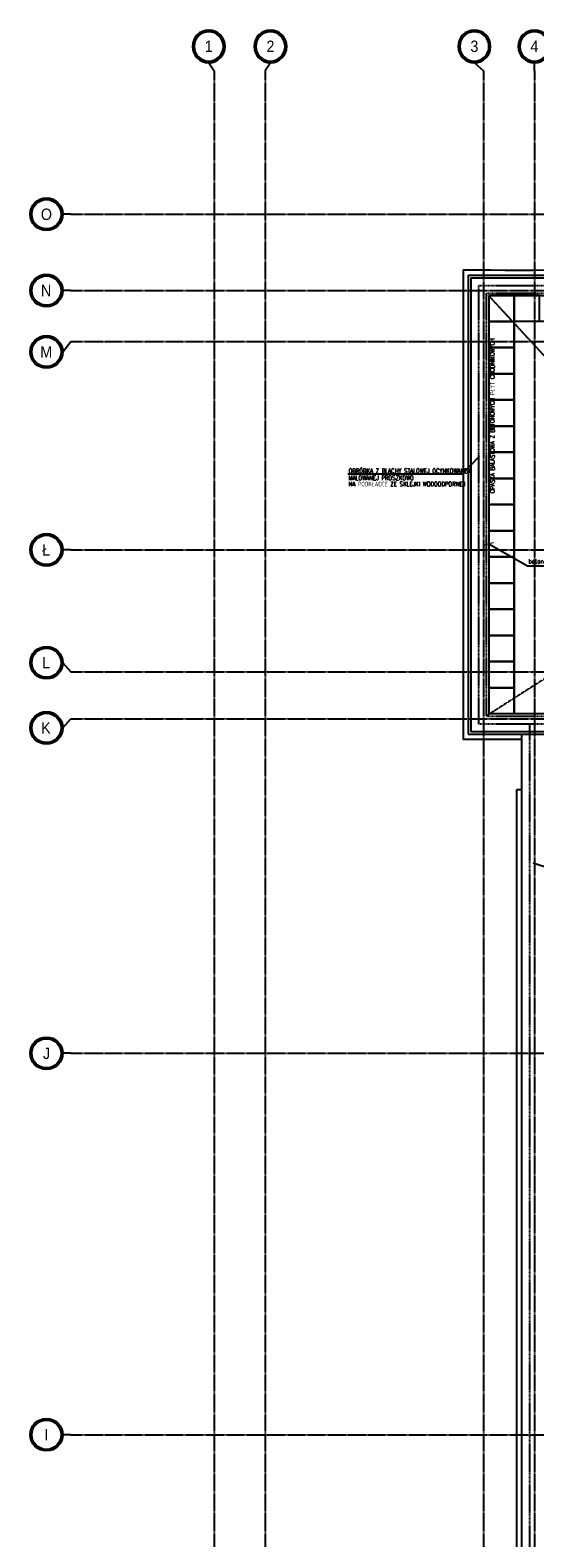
# Model space of a CAD drawing. Extents: x -7228 to 74941, y -112898 to 85621.
# Tile 20 of 256: x 50446 to 51438, y -99514 to -96549. Entities that reach past the tile are written whole.
import ezdxf
from ezdxf.enums import TextEntityAlignment as Align

# ---------------------------------------------------------------- set-up
doc = ezdxf.new("R2010")
doc.units = 0
doc.linetypes.add('CENTER', pattern=[2, 1.25, -0.25, 0.25, -0.25])
doc.linetypes.add('DASHED', pattern=[0.75, 0.5, -0.25])
doc.layers.get('0').update_dxf_attribs({"color": 101, "linetype": 'CONTINUOUS'})
for name, color, linetype in [('Os-osie glowne', 1, 'CENTER'), ('Os-osie-opis', 16, 'CONTINUOUS'), ('Pzt-chodniki-hatch', 252, 'CONTINUOUS'), ('Sch-opis', 51, 'CONTINUOUS'), ('W-idok', 8, 'CONTINUOUS'), ('W-idok pod', 5, 'DASHED'), ('W-izol-w', 144, 'CONTINUOUS'), ('W-widok-spadki', 61, 'CONTINUOUS')]:
    doc.layers.add(name, color=color, linetype=linetype)
doc.styles.add('dwg_opis duży', font='ARIAL.TTF', dxfattribs={"width": 0.9})
doc.styles.add('ROMANS', font='romans', dxfattribs={"width": 0.85})
doc.dimstyles.new('CHMIELNA', dxfattribs={"dimscale": 3.5, "dimtxt": 4, "dimasz": 1.5, "dimexe": 3, "dimexo": 0, "dimgap": 1, "dimtad": 1, "dimdec": 1, "dimrnd": 0.5, "dimzin": 12, "dimdsep": 46, "dimtxsty": 'ROMANS', "dimblk": 'DIMTICK', "dimcen": 0.09, "dimse1": 1, "dimse2": 1, "dimclrd": 143, "dimclrt": 53, "dimadec": 0, "dimazin": 0, "dimtfac": 1, "dimtdec": 1, "dimtix": 1, "dimtmove": 2, "dimatfit": 2, "dimldrblk": 'ARCHTICK', "dimfxl": 0, "dimtolj": 1, "dimtzin": 0, "dimarcsym": 0})

# ---------------------------------------------------------------- blocks, each defined once
blk = doc.blocks.new('_opis_osi_liczbowy')
blk.add_hatch(color=256).paths.add_polyline_path([(32, 32), (32, 28.8, -1), (32, -28.8), (32, -32, 1)])
for radius in [32, 28.8]:
    blk.add_circle((32, 0), radius)
at = {"style": 'dwg_opis duży', "width": 0.9}
blk.add_attdef('AXNAMEH', text='', height=22.4, rotation=90, dxfattribs=at).set_placement((32, 0), align=Align.MIDDLE_CENTER)
blk = doc.blocks.new('_opis_osi')
blk.add_hatch(color=256).paths.add_polyline_path([(32, -32), (28.8, -32, -1), (-28.8, -32), (-32, -32, 1)])
for radius in [32, 28.8]:
    blk.add_circle((0, -32), radius)
at = {"style": 'dwg_opis duży', "width": 0.9}
blk.add_attdef('AXNAMEV', text='', height=22.4, rotation=90, dxfattribs=at).set_placement((0, -32), align=Align.MIDDLE_CENTER)
blk = doc.blocks.new('DIMTICK')
for p, q in [((-1, 0), (1, 0)), ((0, 1), (0, -1))]:
    blk.add_line(p, q)
at = {"const_width": 0.141}
blk.add_lwpolyline([(0.71, 0.71), (-0.71, -0.71)], dxfattribs=at)

msp = doc.modelspace()

# ---------------------------------------------------------------- linework, layer by layer
at = {"layer": 'Os-osie glowne'}
for points in [[(50807.547, -96629.302), (50807.547, -102606.302)], [(50907.547, -96629.302), (50907.547, -102606.302)], [(51337.547, -96629.302), (51337.547, -102606.302)], [(51437.547, -96629.302), (51437.547, -102606.302)], [(50525.547, -96911.302), (62792.547, -96911.302)], [(50525.547, -97061.302), (62792.547, -97061.302)], [(50525.547, -97161.302), (62792.547, -97161.302)], [(50525.547, -97571.302), (62792.547, -97571.302)], [(50525.547, -97811.302), (62792.547, -97811.302)], [(50525.547, -97903.302), (62792.547, -97903.302)], [(50525.547, -98561.302), (62792.547, -98561.302)], [(50525.547, -99311.302), (62792.547, -99311.302)]]:
    msp.add_lwpolyline(points, dxfattribs=at)
at = {"layer": 'Os-osie-opis'}
for points in [[(50796.887, -96613.302), (50807.547, -96629.302)], [(50918.208, -96613.302), (50907.547, -96629.302)], [(51319.352, -96613.302), (51337.547, -96629.302)], [(51437.547, -96629.302), (51437.547, -96613.302)], [(50525.547, -96911.302), (50509.547, -96911.302)], [(50525.547, -97061.302), (50509.547, -97061.302)], [(50509.547, -97181.962), (50525.547, -97161.302)], [(50525.547, -97571.302), (50509.547, -97571.302)], [(50509.547, -97793.142), (50525.547, -97811.302)], [(50509.547, -97921.462), (50525.547, -97903.302)], [(50525.547, -98561.302), (50509.547, -98561.302)], [(50525.547, -99311.302), (50509.547, -99311.302)]]:
    msp.add_lwpolyline(points, dxfattribs=at)
at = {"layer": 'Pzt-chodniki-hatch'}
for points in [[(51347.547, -97071.302), (51347.547, -97121.302), (51397.547, -97121.302), (51397.547, -97071.302)], [(51397.547, -97071.302), (51397.547, -97121.302), (51447.547, -97121.302), (51447.547, -97071.302)], [(51347.547, -97122.762), (51347.547, -97172.762), (51397.547, -97172.762), (51397.547, -97122.762)], [(51347.547, -97174.222), (51347.547, -97224.222), (51397.547, -97224.222), (51397.547, -97174.222)], [(51347.547, -97225.682), (51347.547, -97275.682), (51397.547, -97275.682), (51397.547, -97225.682)], [(51347.547, -97277.142), (51347.547, -97327.142), (51397.547, -97327.142), (51397.547, -97277.142)], [(51347.547, -97328.602), (51347.547, -97378.602), (51397.547, -97378.602), (51397.547, -97328.602)], [(51347.547, -97380.062), (51347.547, -97430.062), (51397.547, -97430.062), (51397.547, -97380.062)], [(51347.547, -97431.522), (51347.547, -97481.522), (51397.547, -97481.522), (51397.547, -97431.522)], [(51347.547, -97482.982), (51347.547, -97532.982), (51397.547, -97532.982), (51397.547, -97482.982)], [(51347.547, -97534.442), (51347.547, -97584.442), (51397.547, -97584.442), (51397.547, -97534.442)], [(51347.547, -97585.902), (51347.547, -97635.902), (51397.547, -97635.902), (51397.547, -97585.902)], [(51347.547, -97637.362), (51347.547, -97687.362), (51397.547, -97687.362), (51397.547, -97637.362)], [(51347.547, -97688.822), (51347.547, -97738.822), (51397.547, -97738.822), (51397.547, -97688.822)], [(51347.547, -97740.282), (51347.547, -97790.282), (51397.547, -97790.282), (51397.547, -97740.282)], [(51347.547, -97791.742), (51347.547, -97841.742), (51397.547, -97841.742), (51397.547, -97791.742)], [(51347.547, -97843.302), (51347.547, -97893.302), (51397.547, -97893.302), (51397.547, -97843.302)]]:
    msp.add_lwpolyline(points, close=True, dxfattribs=at)
for points in [[(51397.547, -97121.302), (51397.547, -97893.302)], [(51397.547, -97121.302), (53347.547, -97121.302)]]:
    msp.add_lwpolyline(points, dxfattribs=at)
at = {"layer": 'Sch-opis'}
for points in [[(51070.642, -97421.74), (51295.918, -97421.74), (51329.698, -97386.819)], [(51766.418, -98222.036), (51541.142, -98222.036), (51435.167, -98187.115)]]:
    msp.add_lwpolyline(points, dxfattribs=at)
at = {"layer": 'W-idok', "linetype": 'DASHED', "ltscale": 0.5}
for points in [[(51327.547, -97051.302), (51327.547, -97913.302)], [(51327.547, -97051.302), (53417.547, -97051.302)], [(51342.547, -97066.302), (51342.547, -97898.302)], [(51342.547, -97066.302), (53402.547, -97066.302)], [(51327.547, -97913.302), (53397.547, -97913.302)], [(51342.547, -97898.302), (53397.547, -97898.302)], [(51427.547, -97913.302), (51427.547, -100574.302)]]:
    msp.add_lwpolyline(points, dxfattribs=at)
at = {"layer": 'W-idok pod', "linetype": 'Continuous'}
for p, q in [((51412.547, -98043.302), (51402.547, -98043.302)), ((51402.547, -98043.302), (51402.547, -100486.302))]:
    msp.add_line(p, q, dxfattribs=at)
msp.add_lwpolyline([(52777.547, -97030.802), (52777.547, -97004.502, 0.00692495), (53040.766, -96963.073), (53028.71, -96883.972, -0.0456024), (51297.547, -97020.983), (51297.547, -97943.302), (51412.547, -97943.302)], format="xyb", dxfattribs=at)
for points in [[(51307.267, -97030.802), (51307.267, -97933.802)], [(51307.267, -97030.802), (53417.547, -97030.802)], [(51307.267, -97933.802), (53397.547, -97933.802)]]:
    msp.add_lwpolyline(points, dxfattribs=at)
at = {"layer": 'W-izol-w', "linetype": 'Continuous'}
for points in [[(51312.547, -97036.302), (51312.547, -97928.302)], [(51312.547, -97036.302), (53417.547, -97036.302)], [(51347.547, -97071.302), (51347.547, -97893.302)], [(51347.547, -97071.302), (53397.547, -97071.302)], [(51347.547, -97893.302), (53397.547, -97893.302)], [(51312.547, -97928.302), (53397.547, -97928.302)], [(51412.547, -100589.302), (51412.547, -97933.802)]]:
    msp.add_lwpolyline(points, dxfattribs=at)
at = {"layer": 'W-widok-spadki', "linetype": 'DASHED', "ltscale": 0.5}
for points in [[(51467.547, -97201.302), (51347.547, -97071.302)], [(51467.547, -97818.302), (51342.547, -97898.302)]]:
    msp.add_lwpolyline(points, dxfattribs=at)

# ---------------------------------------------------------------- block references
at = {"layer": 'Os-osie-opis'}
ref = msp.add_blockref('_opis_osi_liczbowy', (50796.887, -96613.302), dxfattribs=dict(at, xscale=-1, rotation=270))
ref.add_attrib('AXNAMEH', '1', dxfattribs={"layer": '0', "height": 22.4, "style": 'dwg_opis duży', "width": 0.9}).set_placement((50796.887, -96581.012), align=Align.MIDDLE_CENTER)
ref = msp.add_blockref('_opis_osi_liczbowy', (50918.208, -96613.302), dxfattribs=dict(at, xscale=-1, rotation=270))
ref.add_attrib('AXNAMEH', '2', dxfattribs={"layer": '0', "height": 22.4, "style": 'dwg_opis duży', "width": 0.9}).set_placement((50918.208, -96581.012), align=Align.MIDDLE_CENTER)
ref = msp.add_blockref('_opis_osi_liczbowy', (51319.352, -96613.302), dxfattribs=dict(at, xscale=-1, rotation=270))
ref.add_attrib('AXNAMEH', '3', dxfattribs={"layer": '0', "height": 22.4, "style": 'dwg_opis duży', "width": 0.9}).set_placement((51319.352, -96581.012), align=Align.MIDDLE_CENTER)
ref = msp.add_blockref('_opis_osi_liczbowy', (51437.547, -96613.302), dxfattribs=dict(at, xscale=-1, rotation=270))
ref.add_attrib('AXNAMEH', '4', dxfattribs={"layer": '0', "height": 22.4, "style": 'dwg_opis duży', "width": 0.9}).set_placement((51437.547, -96581.012), align=Align.MIDDLE_CENTER)
at = {"layer": 'Os-osie-opis', "rotation": 270}
for p, values in [((50509.547, -96911.302), {'AXNAMEV': 'O'}), ((50509.547, -99311.302), {'AXNAMEV': 'I'})]:
    msp.add_blockref('_opis_osi', p, dxfattribs=at).add_auto_attribs(values)
at = {"layer": 'Os-osie-opis'}
ref = msp.add_blockref('_opis_osi', (50509.547, -97061.302), dxfattribs=dict(at, rotation=270))
ref.add_attrib('AXNAMEV', 'N', dxfattribs={"layer": '0', "height": 22.4, "style": 'dwg_opis duży', "width": 0.9}).set_placement((50476.984, -97061.302), align=Align.MIDDLE_CENTER)
ref = msp.add_blockref('_opis_osi', (50509.547, -97181.962), dxfattribs=dict(at, rotation=270))
ref.add_attrib('AXNAMEV', 'M', dxfattribs={"layer": '0', "height": 22.4, "style": 'dwg_opis duży', "width": 0.9}).set_placement((50477.259, -97181.962), align=Align.MIDDLE_CENTER)
ref = msp.add_blockref('_opis_osi', (50509.547, -97571.302), dxfattribs=dict(at, rotation=270))
ref.add_attrib('AXNAMEV', 'Ł', dxfattribs={"layer": '0', "height": 22.4, "style": 'dwg_opis duży', "width": 0.9}).set_placement((50476.874, -97571.302), align=Align.MIDDLE_CENTER)
ref = msp.add_blockref('_opis_osi', (50509.547, -97793.142), dxfattribs=dict(at, rotation=270))
ref.add_attrib('AXNAMEV', 'L', dxfattribs={"layer": '0', "height": 22.4, "style": 'dwg_opis duży', "width": 0.9}).set_placement((50476.832, -97793.142), align=Align.MIDDLE_CENTER)
ref = msp.add_blockref('_opis_osi', (50509.547, -97921.462), dxfattribs=dict(at, rotation=270))
ref.add_attrib('AXNAMEV', 'K', dxfattribs={"layer": '0', "height": 22.4, "style": 'dwg_opis duży', "width": 0.9}).set_placement((50476.53, -97921.462), align=Align.MIDDLE_CENTER)
ref = msp.add_blockref('_opis_osi', (50509.547, -98561.302), dxfattribs=dict(at, rotation=270))
ref.add_attrib('AXNAMEV', 'J', dxfattribs={"layer": '0', "height": 22.4, "style": 'dwg_opis duży', "width": 0.9}).set_placement((50477.809, -98561.302), align=Align.MIDDLE_CENTER)

# ---------------------------------------------------------------- texts
at = {"layer": 'Sch-opis', "style": 'ROMANS', "width": 0.7}
msp.add_text('OPASKA BALASTOWA Z BETONOWYCH PŁYT CHODNIKOWYCH', height=9, rotation=90, dxfattribs=at).set_placement((51359.248, -97459.811))
for s, p in [('OBRÓBKA Z BLACHY STALOWEJ OCYNKOWANEJ', (51071.851, -97420.506)), ('MALOWANEJ PROSZKOWO', (51071.851, -97434.289)), ('NA PODKŁADCE ZE SKLEJKI WODOODPORNEJ', (51071.851, -97446.343))]:
    msp.add_text(s, height=9, dxfattribs=at).set_placement(p)
at = {"layer": 'Sch-opis', "insert": (51425.977, -97589.336), "char_height": 9, "width": 203.76147, "attachment_point": 1, "style": 'ROMANS'}
msp.add_mtext('beton spadkowy h=11,30cm', dxfattribs=at)

# ---------------------------------------------------------------- leaders
at = {"layer": 'Sch-opis'}
msp.add_leader([(51347.547, -97559.516), (51423.97, -97602.403), (51593.561, -97602.403)], dimstyle='CHMIELNA', override={"dimasz": 4, "dimgap": 1, "dimtad": 0}, dxfattribs=at)

doc.saveas('drawing.dxf')
